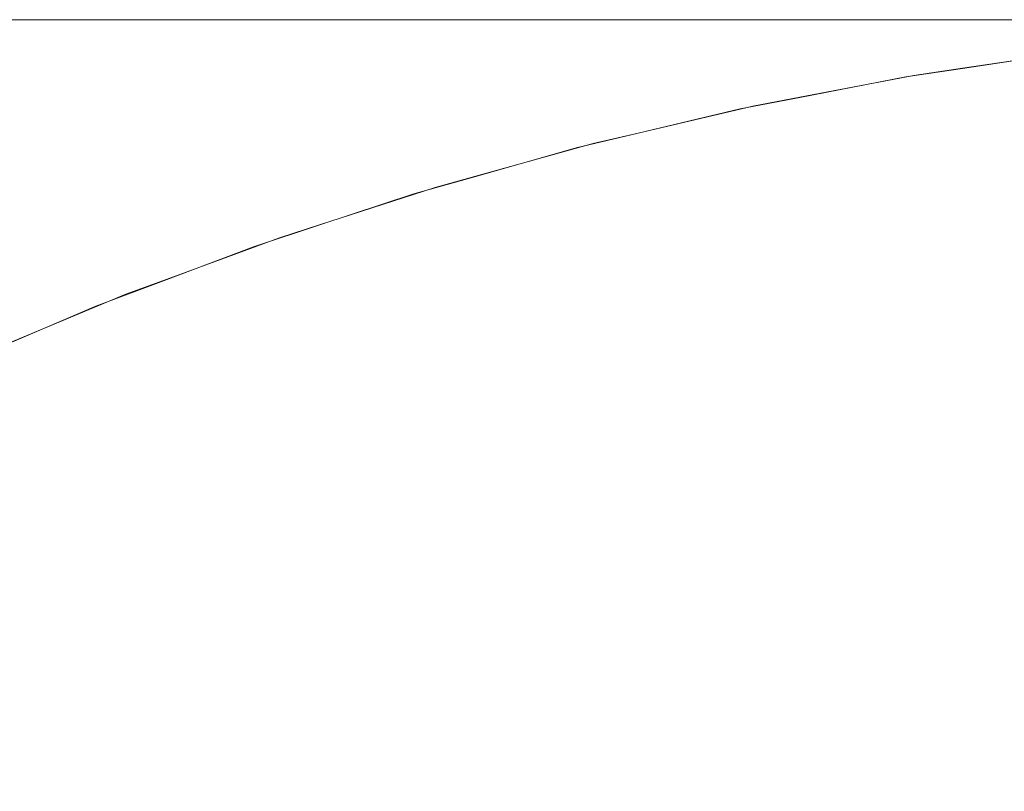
# Model space of a CAD drawing. Header units: centimetres. Extents: x -25.9 to 27.4, y -21.7 to -19.9.
# Tile 155 of 202: x 9.5733 to 9.5981, y -19.8794 to -19.86. Entities that reach past the tile are written whole.
import ezdxf

# ---------------------------------------------------------------- set-up
doc = ezdxf.new("R2010")
doc.units = ezdxf.units.CM
doc.header["$LTSCALE"] = 2.54
doc.layers.add('Lucido design-1', color=7, linetype='Continuous')

# ---------------------------------------------------------------- blocks, each defined once
blk = doc.blocks.new('Gruppo-5-1')
at = {"color": 7, "linetype": 'Continuous', "lineweight": 9}
for points, invisible_edges in [([(27.312519, -19.860047, 876.324458), (27.312519, -19.86, 876.321383), (-25.787481, -19.86, 876.321383), (-25.787481, -19.860047, 876.324458)], 8), ([(9.412519, -19.86, 876.121383), (-25.787481, -19.86, 876.321383), (27.312519, -19.86, 876.321383)], 9), ([(-25.787481, -19.860047, 876.324458), (-25.787481, -19.860114, 876.325744), (27.312519, -19.860114, 876.325744), (27.312519, -19.860047, 876.324458)], 10), ([(27.312519, -19.860261, 876.328604), (27.312519, -19.860114, 876.325744), (-25.787481, -19.860114, 876.325744), (-25.787481, -19.860261, 876.328604)], 10), ([(27.312519, -19.86, 876.321383), (9.421007, -19.86, 876.121203), (9.412519, -19.86, 876.121383)], 9), ([(9.42948, -19.86, 876.120663), (9.421007, -19.86, 876.121203), (27.312519, -19.86, 876.321383)], 10), ([(27.312519, -19.86, 876.321383), (9.437922, -19.86, 876.119764), (9.42948, -19.86, 876.120663)], 9), ([(9.446319, -19.86, 876.118507), (9.437922, -19.86, 876.119764), (27.312519, -19.86, 876.321383)], 10), ([(9.454655, -19.86, 876.116895), (9.446319, -19.86, 876.118507), (27.312519, -19.86, 876.321383)], 10), ([(27.312519, -19.86, 876.321383), (9.462914, -19.86, 876.11493), (9.454655, -19.86, 876.116895)], 9), ([(9.471083, -19.86, 876.112617), (9.462914, -19.86, 876.11493), (27.312519, -19.86, 876.321383)], 10), ([(27.312519, -19.86, 876.321383), (9.479147, -19.86, 876.109959), (9.471083, -19.86, 876.112617)], 9), ([(9.48709, -19.86, 876.106961), (9.479147, -19.86, 876.109959), (27.312519, -19.86, 876.321383)], 10), ([(27.312519, -19.86, 876.321383), (9.494899, -19.86, 876.103629), (9.48709, -19.86, 876.106961)], 9), ([(27.312519, -19.86, 876.321383), (9.50256, -19.86, 876.099969), (9.494899, -19.86, 876.103629)], 9), ([(9.510058, -19.86, 876.095986), (9.50256, -19.86, 876.099969), (27.312519, -19.86, 876.321383)], 10), ([(27.312519, -19.86, 876.321383), (9.51738, -19.86, 876.091689), (9.510058, -19.86, 876.095986)], 9), ([(9.524514, -19.86, 876.087085), (9.51738, -19.86, 876.091689), (27.312519, -19.86, 876.321383)], 10), ([(27.312519, -19.86, 876.321383), (9.531445, -19.86, 876.082183), (9.524514, -19.86, 876.087085)], 9), ([(9.538163, -19.86, 876.076991), (9.531445, -19.86, 876.082183), (27.312519, -19.86, 876.321383)], 10), ([(27.312519, -19.86, 876.321383), (9.544654, -19.86, 876.071518), (9.538163, -19.86, 876.076991)], 9), ([(9.550907, -19.86, 876.065775), (9.544654, -19.86, 876.071518), (27.312519, -19.86, 876.321383)], 10), ([(27.312519, -19.86, 876.321383), (9.55691, -19.86, 876.059771), (9.550907, -19.86, 876.065775)], 9), ([(9.562653, -19.86, 876.053518), (9.55691, -19.86, 876.059771), (27.312519, -19.86, 876.321383)], 10), ([(27.312519, -19.86, 876.321383), (9.568126, -19.86, 876.047027), (9.562653, -19.86, 876.053518)], 9), ([(9.569813, -19.860095, 876.037718), (9.574609, -19.860095, 876.030937), (9.571185, -19.860361, 876.028623), (9.56649, -19.860361, 876.03526)], 15), ([(9.573318, -19.86, 876.04031), (9.568126, -19.86, 876.047027), (27.312519, -19.86, 876.321383)], 10), ([(9.573318, -19.86, 876.04031), (9.578221, -19.86, 876.033378), (9.574609, -19.860095, 876.030937), (9.569813, -19.860095, 876.037718)], 14), ([(9.574609, -19.860095, 876.030937), (9.579112, -19.860095, 876.023959), (9.575593, -19.860361, 876.021792), (9.571185, -19.860361, 876.028623)], 15), ([(27.312519, -19.86, 876.321383), (9.578221, -19.86, 876.033378), (9.573318, -19.86, 876.04031)], 9), ([(9.578221, -19.86, 876.033378), (9.582825, -19.86, 876.026245), (9.579112, -19.860095, 876.023959), (9.574609, -19.860095, 876.030937)], 14), ([(9.579112, -19.860095, 876.023959), (9.583315, -19.860095, 876.016796), (9.579708, -19.860361, 876.014781), (9.575593, -19.860361, 876.021792)], 15), ([(9.582825, -19.86, 876.026245), (9.578221, -19.86, 876.033378), (27.312519, -19.86, 876.321383)], 10), ([(9.582825, -19.86, 876.026245), (9.587122, -19.86, 876.018922), (9.583315, -19.860095, 876.016796), (9.579112, -19.860095, 876.023959)], 14), ([(9.583315, -19.860095, 876.016796), (9.587211, -19.860095, 876.009461), (9.583521, -19.860361, 876.007601), (9.579708, -19.860361, 876.014781)], 15), ([(27.312519, -19.86, 876.321383), (9.587122, -19.86, 876.018922), (9.582825, -19.86, 876.026245)], 9), ([(9.587122, -19.86, 876.018922), (9.591104, -19.86, 876.011424), (9.587211, -19.860095, 876.009461), (9.583315, -19.860095, 876.016796)], 14), ([(9.587211, -19.860095, 876.009461), (9.590792, -19.860095, 876.001968), (9.587026, -19.860361, 876.000266), (9.583521, -19.860361, 876.007601)], 15), ([(9.590792, -19.860095, 876.001968), (9.594051, -19.860095, 875.994329), (9.590217, -19.860361, 875.992788), (9.587026, -19.860361, 876.000266)], 15), ([(9.591104, -19.86, 876.011424), (9.587122, -19.86, 876.018922), (27.312519, -19.86, 876.321383)], 10), ([(9.591104, -19.86, 876.011424), (9.594765, -19.86, 876.003764), (9.590792, -19.860095, 876.001968), (9.587211, -19.860095, 876.009461)], 14), ([(9.594051, -19.860095, 875.994329), (9.596983, -19.860095, 875.986559), (9.593087, -19.860361, 875.985182), (9.590217, -19.860361, 875.992788)], 15), ([(9.594765, -19.86, 876.003764), (9.598097, -19.86, 875.995955), (9.594051, -19.860095, 875.994329), (9.590792, -19.860095, 876.001968)], 14), ([(9.594765, -19.86, 876.003764), (9.591104, -19.86, 876.011424), (27.312519, -19.86, 876.321383)], 10), ([(9.596983, -19.860095, 875.986559), (9.599583, -19.860095, 875.978671), (9.595632, -19.860361, 875.977461), (9.593087, -19.860361, 875.985182)], 15), ([(9.598097, -19.86, 875.995955), (9.601094, -19.86, 875.988011), (9.596983, -19.860095, 875.986559), (9.594051, -19.860095, 875.994329)], 14), ([(27.312519, -19.86, 876.321383), (9.598097, -19.86, 875.995955), (9.594765, -19.86, 876.003764)], 9), ([(9.599583, -19.860095, 875.978671), (9.601846, -19.860095, 875.97068), (9.597847, -19.860361, 875.969639), (9.595632, -19.860361, 875.977461)], 15), ([(9.601094, -19.86, 875.988011), (9.603752, -19.86, 875.979948), (9.599583, -19.860095, 875.978671), (9.596983, -19.860095, 875.986559)], 14), ([(9.601846, -19.860095, 875.97068), (9.603768, -19.860095, 875.962601), (9.599728, -19.860361, 875.96173), (9.597847, -19.860361, 875.969639)], 15), ([(-25.787481, -19.860261, 876.328604), (-25.787481, -19.8604, 876.330097), (27.312519, -19.8604, 876.330097), (27.312519, -19.860261, 876.328604)], 10), ([(9.571185, -19.860361, 876.028623), (9.575593, -19.860361, 876.021792), (9.57209, -19.860798, 876.019635), (9.567776, -19.860798, 876.026319)], 15), ([(9.575593, -19.860361, 876.021792), (9.579708, -19.860361, 876.014781), (9.576116, -19.860798, 876.012774), (9.57209, -19.860798, 876.019635)], 15), ([(9.579708, -19.860361, 876.014781), (9.583521, -19.860361, 876.007601), (9.579847, -19.860798, 876.005749), (9.576116, -19.860798, 876.012774)], 15), ([(9.583521, -19.860361, 876.007601), (9.587026, -19.860361, 876.000266), (9.583277, -19.860798, 875.998571), (9.579847, -19.860798, 876.005749)], 15), ([(9.587026, -19.860361, 876.000266), (9.590217, -19.860361, 875.992788), (9.586399, -19.860798, 875.991254), (9.583277, -19.860798, 875.998571)], 15), ([(9.590217, -19.860361, 875.992788), (9.593087, -19.860361, 875.985182), (9.589208, -19.860798, 875.983812), (9.586399, -19.860798, 875.991254)], 15), ([(9.593087, -19.860361, 875.985182), (9.595632, -19.860361, 875.977461), (9.591698, -19.860798, 875.976256), (9.589208, -19.860798, 875.983812)], 15), ([(9.595632, -19.860361, 875.977461), (9.597847, -19.860361, 875.969639), (9.593865, -19.860798, 875.968602), (9.591698, -19.860798, 875.976256)], 15), ([(9.597847, -19.860361, 875.969639), (9.599728, -19.860361, 875.96173), (9.595706, -19.860798, 875.960863), (9.593865, -19.860798, 875.968602)], 15), ([(9.599728, -19.860361, 875.96173), (9.601272, -19.860361, 875.953748), (9.597217, -19.860798, 875.953053), (9.595706, -19.860798, 875.960863)], 15), ([(9.601272, -19.860361, 875.953748), (9.602475, -19.860361, 875.945708), (9.598394, -19.860798, 875.945186), (9.597217, -19.860798, 875.953053)], 15), ([(27.312519, -19.860647, 876.33274), (27.312519, -19.8604, 876.330097), (-25.787481, -19.8604, 876.330097), (-25.787481, -19.860647, 876.33274)], 10), ([(-25.787481, -19.860647, 876.33274), (-25.787481, -19.860876, 876.334433), (27.312519, -19.860876, 876.334433), (27.312519, -19.860647, 876.33274)], 10), ([(9.57209, -19.860798, 876.019635), (9.576116, -19.860798, 876.012774), (9.572546, -19.861404, 876.01078), (9.568608, -19.861404, 876.017491)], 15), ([(9.576116, -19.860798, 876.012774), (9.579847, -19.860798, 876.005749), (9.576196, -19.861404, 876.003908), (9.572546, -19.861404, 876.01078)], 15), ([(9.579847, -19.860798, 876.005749), (9.583277, -19.860798, 875.998571), (9.579551, -19.861404, 875.996887), (9.576196, -19.861404, 876.003908)], 15), ([(9.583277, -19.860798, 875.998571), (9.586399, -19.860798, 875.991254), (9.582605, -19.861404, 875.98973), (9.579551, -19.861404, 875.996887)], 15), ([(9.586399, -19.860798, 875.991254), (9.589208, -19.860798, 875.983812), (9.585352, -19.861404, 875.982449), (9.582605, -19.861404, 875.98973)], 15), ([(9.589208, -19.860798, 875.983812), (9.591698, -19.860798, 875.976256), (9.587788, -19.861404, 875.975059), (9.585352, -19.861404, 875.982449)], 15), ([(9.591698, -19.860798, 875.976256), (9.593865, -19.860798, 875.968602), (9.589908, -19.861404, 875.967572), (9.587788, -19.861404, 875.975059)], 15), ([(9.593865, -19.860798, 875.968602), (9.595706, -19.860798, 875.960863), (9.591709, -19.861404, 875.960002), (9.589908, -19.861404, 875.967572)], 15), ([(9.595706, -19.860798, 875.960863), (9.597217, -19.860798, 875.953053), (9.593186, -19.861404, 875.952362), (9.591709, -19.861404, 875.960002)], 15), ([(9.597217, -19.860798, 875.953053), (9.598394, -19.860798, 875.945186), (9.594338, -19.861404, 875.944666), (9.593186, -19.861404, 875.952362)], 15), ([(9.598394, -19.860798, 875.945186), (9.599237, -19.860798, 875.937276), (9.595162, -19.861404, 875.936929), (9.594338, -19.861404, 875.944666)], 15), ([(9.599237, -19.860798, 875.937276), (9.599743, -19.860798, 875.929337), (9.595658, -19.861404, 875.929163), (9.595162, -19.861404, 875.936929)], 15), ([(9.597044, -19.861225, 875.721383), (9.599817, -19.86081, 875.721383), (9.599829, -19.860904, 875.717024), (9.595635, -19.861532, 875.717024)], 14), ([(9.595658, -19.861404, 875.929163), (9.599743, -19.860798, 875.929337), (9.599912, -19.860798, 875.921383), (9.597044, -19.861223, 875.921383)], 11), ([(9.599817, -19.86081, 875.721383), (9.597044, -19.861225, 875.721383), (9.597044, -19.861223, 875.921383), (9.599912, -19.860798, 875.921383)], 10), ([(27.312519, -19.861205, 876.336861), (27.312519, -19.860876, 876.334433), (-25.787481, -19.860876, 876.334433), (-25.787481, -19.861205, 876.336861)], 10), ([(9.595635, -19.861532, 875.717024), (9.599829, -19.860904, 875.717024), (9.599863, -19.861168, 875.712891), (9.59568, -19.861794, 875.712891)], 15), ([(-25.787481, -19.861205, 876.336861), (-25.787481, -19.86154, 876.338745), (27.312519, -19.86154, 876.338745), (27.312519, -19.861205, 876.336861)], 10), ([(9.595823, -19.861404, 875.921383), (9.597044, -19.861223, 875.921383), (9.597044, -19.861225, 875.721383), (9.595619, -19.861438, 875.721383)], 10), ([(9.595635, -19.861532, 875.717024), (9.595619, -19.861438, 875.721383), (9.597044, -19.861225, 875.721383)], 9), ([(9.597044, -19.861223, 875.921383), (9.595823, -19.861404, 875.921383), (9.595658, -19.861404, 875.929163)], 10), ([(9.59568, -19.861794, 875.712891), (9.599863, -19.861168, 875.712891), (9.599918, -19.861601, 875.708777), (9.595754, -19.862225, 875.708777)], 15), ([(27.312519, -19.861935, 876.340958), (27.312519, -19.86154, 876.338745), (-25.787481, -19.86154, 876.338745), (-25.787481, -19.861935, 876.340958)], 10), ([(9.572546, -19.861404, 876.01078), (9.576196, -19.861404, 876.003908), (9.572573, -19.862177, 876.002081), (9.569004, -19.862177, 876.008801)], 15), ([(9.576196, -19.861404, 876.003908), (9.579551, -19.861404, 875.996887), (9.575854, -19.862177, 875.995215), (9.572573, -19.862177, 876.002081)], 15), ([(9.579551, -19.861404, 875.996887), (9.582605, -19.861404, 875.98973), (9.57884, -19.862177, 875.988217), (9.575854, -19.862177, 875.995215)], 15), ([(9.582605, -19.861404, 875.98973), (9.585352, -19.861404, 875.982449), (9.581527, -19.862177, 875.981098), (9.57884, -19.862177, 875.988217)], 15), ([(9.585352, -19.861404, 875.982449), (9.587788, -19.861404, 875.975059), (9.583909, -19.862177, 875.973871), (9.581527, -19.862177, 875.981098)], 15), ([(9.587788, -19.861404, 875.975059), (9.589908, -19.861404, 875.967572), (9.585982, -19.862177, 875.96655), (9.583909, -19.862177, 875.973871)], 15), ([(9.589908, -19.861404, 875.967572), (9.591709, -19.861404, 875.960002), (9.587742, -19.862177, 875.959147), (9.585982, -19.862177, 875.96655)], 15), ([(9.591709, -19.861404, 875.960002), (9.593186, -19.861404, 875.952362), (9.589187, -19.862177, 875.951676), (9.587742, -19.862177, 875.959147)], 15), ([(9.593186, -19.861404, 875.952362), (9.594338, -19.861404, 875.944666), (9.590314, -19.862177, 875.944151), (9.589187, -19.862177, 875.951676)], 15), ([(9.594338, -19.861404, 875.944666), (9.595162, -19.861404, 875.936929), (9.59112, -19.862177, 875.936585), (9.590314, -19.862177, 875.944151)], 15), ([(9.595162, -19.861404, 875.936929), (9.595658, -19.861404, 875.929163), (9.591604, -19.862177, 875.928991), (9.59112, -19.862177, 875.936585)], 15), ([(9.592948, -19.861955, 875.721383), (9.595619, -19.861438, 875.721383), (9.595635, -19.861532, 875.717024), (9.591471, -19.862337, 875.717024)], 14), ([(9.591471, -19.862337, 875.717024), (9.595635, -19.861532, 875.717024), (9.59568, -19.861794, 875.712891), (9.591527, -19.862598, 875.712891)], 15), ([(9.591604, -19.862177, 875.928991), (9.595658, -19.861404, 875.929163), (9.595823, -19.861404, 875.921383), (9.592947, -19.861952, 875.921383)], 11), ([(9.595619, -19.861438, 875.721383), (9.592948, -19.861955, 875.721383), (9.592947, -19.861952, 875.921383), (9.595823, -19.861404, 875.921383)], 10), ([(9.595754, -19.862225, 875.708777), (9.599918, -19.861601, 875.708777), (9.599995, -19.862202, 875.704687), (9.595856, -19.862822, 875.704687)], 15), ([(9.591527, -19.862598, 875.712891), (9.59568, -19.861794, 875.712891), (9.595754, -19.862225, 875.708777), (9.591619, -19.863024, 875.708777)], 15), ([(-25.787481, -19.861935, 876.340958), (-25.787481, -19.862392, 876.343023), (27.312519, -19.862392, 876.343023), (27.312519, -19.861935, 876.340958)], 10), ([(9.591766, -19.862177, 875.921383), (9.592947, -19.861952, 875.921383), (9.592948, -19.861955, 875.721383), (9.591451, -19.862244, 875.721383)], 10), ([(9.591471, -19.862337, 875.717024), (9.591451, -19.862244, 875.721383), (9.592948, -19.861955, 875.721383)], 9), ([(9.592947, -19.861952, 875.921383), (9.591766, -19.862177, 875.921383), (9.591604, -19.862177, 875.928991)], 10), ([(9.572573, -19.862177, 876.002081), (9.575854, -19.862177, 875.995215), (9.572192, -19.863117, 875.99356), (9.568985, -19.863117, 876.000272)], 15), ([(9.575854, -19.862177, 875.995215), (9.57884, -19.862177, 875.988217), (9.575111, -19.863117, 875.986718), (9.572192, -19.863117, 875.99356)], 15), ([(9.57884, -19.862177, 875.988217), (9.581527, -19.862177, 875.981098), (9.577738, -19.863117, 875.979759), (9.575111, -19.863117, 875.986718)], 15), ([(9.581527, -19.862177, 875.981098), (9.583909, -19.862177, 875.973871), (9.580066, -19.863117, 875.972694), (9.577738, -19.863117, 875.979759)], 15), ([(9.583909, -19.862177, 875.973871), (9.585982, -19.862177, 875.96655), (9.582093, -19.863117, 875.965537), (9.580066, -19.863117, 875.972694)], 15), ([(9.585982, -19.862177, 875.96655), (9.587742, -19.862177, 875.959147), (9.583814, -19.863117, 875.9583), (9.582093, -19.863117, 875.965537)], 15), ([(9.587742, -19.862177, 875.959147), (9.589187, -19.862177, 875.951676), (9.585227, -19.863117, 875.950997), (9.583814, -19.863117, 875.9583)], 15), ([(9.589187, -19.862177, 875.951676), (9.590314, -19.862177, 875.944151), (9.586328, -19.863117, 875.943641), (9.585227, -19.863117, 875.950997)], 15), ([(9.590314, -19.862177, 875.944151), (9.59112, -19.862177, 875.936585), (9.587116, -19.863117, 875.936244), (9.586328, -19.863117, 875.943641)], 15), ([(9.59112, -19.862177, 875.936585), (9.591604, -19.862177, 875.928991), (9.587589, -19.863117, 875.92882), (9.587116, -19.863117, 875.936244)], 15), ([(9.588882, -19.862856, 875.721383), (9.591451, -19.862244, 875.721383), (9.591471, -19.862337, 875.717024), (9.587345, -19.863319, 875.717024)], 14), ([(9.587345, -19.863319, 875.717024), (9.591471, -19.862337, 875.717024), (9.591527, -19.862598, 875.712891), (9.587412, -19.863576, 875.712891)], 15), ([(9.587589, -19.863117, 875.92882), (9.591604, -19.862177, 875.928991), (9.591766, -19.862177, 875.921383), (9.588881, -19.862852, 875.921383)], 11), ([(9.591451, -19.862244, 875.721383), (9.588882, -19.862856, 875.721383), (9.588881, -19.862852, 875.921383), (9.591766, -19.862177, 875.921383)], 10), ([(9.591619, -19.863024, 875.708777), (9.595754, -19.862225, 875.708777), (9.595856, -19.862822, 875.704687), (9.591747, -19.863617, 875.704687)], 15), ([(9.595856, -19.862822, 875.704687), (9.599995, -19.862202, 875.704687), (9.600094, -19.86297, 875.70063), (9.595987, -19.863584, 875.70063)], 15), ([(27.312519, -19.862835, 876.345025), (27.312519, -19.862392, 876.343023), (-25.787481, -19.862392, 876.343023), (-25.787481, -19.862835, 876.345025)], 10), ([(-25.787481, -19.862835, 876.345025), (-25.787481, -19.863428, 876.34726), (27.312519, -19.863428, 876.34726), (27.312519, -19.862835, 876.345025)], 10), ([(9.587412, -19.863576, 875.712891), (9.591527, -19.862598, 875.712891), (9.591619, -19.863024, 875.708777), (9.587522, -19.863999, 875.708777)], 15), ([(9.591747, -19.863617, 875.704687), (9.595856, -19.862822, 875.704687), (9.595987, -19.863584, 875.70063), (9.59191, -19.864373, 875.70063)], 15), ([(9.587747, -19.863117, 875.921383), (9.588881, -19.862852, 875.921383), (9.588882, -19.862856, 875.721383), (9.587321, -19.863227, 875.721383)], 10), ([(9.587345, -19.863319, 875.717024), (9.587321, -19.863227, 875.721383), (9.588882, -19.862856, 875.721383)], 9), ([(9.587522, -19.863999, 875.708777), (9.591619, -19.863024, 875.708777), (9.591747, -19.863617, 875.704687), (9.587675, -19.864585, 875.704687)], 15), ([(9.588881, -19.862852, 875.921383), (9.587747, -19.863117, 875.921383), (9.587589, -19.863117, 875.92882)], 10), ([(9.595987, -19.863584, 875.70063), (9.600094, -19.86297, 875.70063), (9.600213, -19.863901, 875.696612), (9.596145, -19.86451, 875.696612)], 15), ([(9.572192, -19.863117, 875.99356), (9.575111, -19.863117, 875.986718), (9.571425, -19.86422, 875.985237), (9.568572, -19.86422, 875.991924)], 15), ([(9.575111, -19.863117, 875.986718), (9.577738, -19.863117, 875.979759), (9.573992, -19.86422, 875.978435), (9.571425, -19.86422, 875.985237)], 15), ([(9.577738, -19.863117, 875.979759), (9.580066, -19.863117, 875.972694), (9.576268, -19.86422, 875.971531), (9.573992, -19.86422, 875.978435)], 15), ([(9.580066, -19.863117, 875.972694), (9.582093, -19.863117, 875.965537), (9.578248, -19.86422, 875.964536), (9.576268, -19.86422, 875.971531)], 15), ([(9.582093, -19.863117, 875.965537), (9.583814, -19.863117, 875.9583), (9.57993, -19.86422, 875.957463), (9.578248, -19.86422, 875.964536)], 15), ([(9.583814, -19.863117, 875.9583), (9.585227, -19.863117, 875.950997), (9.581311, -19.86422, 875.950326), (9.57993, -19.86422, 875.957463)], 15), ([(9.585227, -19.863117, 875.950997), (9.586328, -19.863117, 875.943641), (9.582387, -19.86422, 875.943136), (9.581311, -19.86422, 875.950326)], 15), ([(9.586328, -19.863117, 875.943641), (9.587116, -19.863117, 875.936244), (9.583157, -19.86422, 875.935907), (9.582387, -19.86422, 875.943136)], 15), ([(9.587116, -19.863117, 875.936244), (9.587589, -19.863117, 875.92882), (9.58362, -19.86422, 875.928652), (9.583157, -19.86422, 875.935907)], 15), ([(9.584853, -19.863926, 875.721383), (9.587321, -19.863227, 875.721383), (9.587345, -19.863319, 875.717024), (9.583264, -19.864474, 875.717024)], 14), ([(9.583264, -19.864474, 875.717024), (9.587345, -19.863319, 875.717024), (9.587412, -19.863576, 875.712891), (9.583342, -19.864729, 875.712891)], 15), ([(9.58362, -19.86422, 875.928652), (9.587589, -19.863117, 875.92882), (9.587747, -19.863117, 875.921383), (9.584852, -19.863921, 875.921383)], 11), ([(9.587321, -19.863227, 875.721383), (9.584853, -19.863926, 875.721383), (9.584852, -19.863921, 875.921383), (9.587747, -19.863117, 875.921383)], 10), ([(27.312519, -19.863905, 876.349055), (27.312519, -19.863428, 876.34726), (-25.787481, -19.863428, 876.34726), (-25.787481, -19.863905, 876.349055)], 10), ([(9.583342, -19.864729, 875.712891), (9.587412, -19.863576, 875.712891), (9.587522, -19.863999, 875.708777), (9.58347, -19.865146, 875.708777)], 15), ([(9.59191, -19.864373, 875.70063), (9.595987, -19.863584, 875.70063), (9.596145, -19.86451, 875.696612), (9.592108, -19.865291, 875.696612)], 15), ([(9.587675, -19.864585, 875.704687), (9.591747, -19.863617, 875.704687), (9.59191, -19.864373, 875.70063), (9.58787, -19.865334, 875.70063)], 15), ([(-25.787481, -19.863905, 876.349055), (-25.787481, -19.864648, 876.351448), (27.312519, -19.864648, 876.351448), (27.312519, -19.863905, 876.349055)], 10), ([(9.583774, -19.86422, 875.921383), (9.584852, -19.863921, 875.921383), (9.584853, -19.863926, 875.721383), (9.583237, -19.864383, 875.721383)], 10), ([(9.583264, -19.864474, 875.717024), (9.583237, -19.864383, 875.721383), (9.584853, -19.863926, 875.721383)], 9), ([(9.58347, -19.865146, 875.708777), (9.587522, -19.863999, 875.708777), (9.587675, -19.864585, 875.704687), (9.583648, -19.865725, 875.704687)], 15), ([(9.584852, -19.863921, 875.921383), (9.583774, -19.86422, 875.921383), (9.58362, -19.86422, 875.928652)], 10), ([(9.596145, -19.86451, 875.696612), (9.600213, -19.863901, 875.696612), (9.600353, -19.864996, 875.692639), (9.596332, -19.865598, 875.692639)], 15), ([(9.571425, -19.86422, 875.985237), (9.573992, -19.86422, 875.978435), (9.570295, -19.865486, 875.977129), (9.567787, -19.865486, 875.983775)], 15), ([(9.573992, -19.86422, 875.978435), (9.576268, -19.86422, 875.971531), (9.572519, -19.865486, 875.970383), (9.570295, -19.865486, 875.977129)], 15), ([(9.576268, -19.86422, 875.971531), (9.578248, -19.86422, 875.964536), (9.574454, -19.865486, 875.963548), (9.572519, -19.865486, 875.970383)], 15), ([(9.578248, -19.86422, 875.964536), (9.57993, -19.86422, 875.957463), (9.576098, -19.865486, 875.956637), (9.574454, -19.865486, 875.963548)], 15), ([(9.57993, -19.86422, 875.957463), (9.581311, -19.86422, 875.950326), (9.577447, -19.865486, 875.949663), (9.576098, -19.865486, 875.956637)], 15), ([(9.581311, -19.86422, 875.950326), (9.582387, -19.86422, 875.943136), (9.578498, -19.865486, 875.942638), (9.577447, -19.865486, 875.949663)], 15), ([(9.582387, -19.86422, 875.943136), (9.583157, -19.86422, 875.935907), (9.579251, -19.865486, 875.935574), (9.578498, -19.865486, 875.942638)], 15), ([(9.583157, -19.86422, 875.935907), (9.58362, -19.86422, 875.928652), (9.579703, -19.865486, 875.928485), (9.579251, -19.865486, 875.935574)], 15), ([(9.579703, -19.865486, 875.928485), (9.58362, -19.86422, 875.928652), (9.583774, -19.86422, 875.921383), (9.580867, -19.865158, 875.921383)], 11), ([(9.583237, -19.864383, 875.721383), (9.580869, -19.865164, 875.721383), (9.580867, -19.865158, 875.921383), (9.583774, -19.86422, 875.921383)], 10), ([(9.580869, -19.865164, 875.721383), (9.583237, -19.864383, 875.721383), (9.583264, -19.864474, 875.717024), (9.579237, -19.865802, 875.717024)], 14), ([(9.579237, -19.865802, 875.717024), (9.583264, -19.864474, 875.717024), (9.583342, -19.864729, 875.712891), (9.579325, -19.866053, 875.712891)], 15), ([(9.58787, -19.865334, 875.70063), (9.59191, -19.864373, 875.70063), (9.592108, -19.865291, 875.696612), (9.588106, -19.866243, 875.696612)], 15), ([(9.592108, -19.865291, 875.696612), (9.596145, -19.86451, 875.696612), (9.596332, -19.865598, 875.692639), (9.59234, -19.86637, 875.692639)], 15), ([(27.312519, -19.865143, 876.35304), (27.312519, -19.864648, 876.351448), (-25.787481, -19.864648, 876.351448), (-25.787481, -19.865143, 876.35304)], 10), ([(9.579325, -19.866053, 875.712891), (9.583342, -19.864729, 875.712891), (9.58347, -19.865146, 875.708777), (9.579471, -19.866465, 875.708777)], 15), ([(9.583648, -19.865725, 875.704687), (9.587675, -19.864585, 875.704687), (9.58787, -19.865334, 875.70063), (9.583874, -19.866465, 875.70063)], 15), ([(9.596332, -19.865598, 875.692639), (9.600353, -19.864996, 875.692639), (9.600514, -19.866251, 875.688718), (9.596546, -19.866845, 875.688718)], 15), ([(-25.787481, -19.865143, 876.35304), (-25.787481, -19.86605, 876.355579), (27.312519, -19.86605, 876.355579), (27.312519, -19.865143, 876.35304)], 10), ([(9.579854, -19.865486, 875.921383), (9.580867, -19.865158, 875.921383), (9.580869, -19.865164, 875.721383), (9.579205, -19.865712, 875.721383)], 10), ([(9.579237, -19.865802, 875.717024), (9.579205, -19.865712, 875.721383), (9.580869, -19.865164, 875.721383)], 9), ([(9.579471, -19.866465, 875.708777), (9.58347, -19.865146, 875.708777), (9.583648, -19.865725, 875.704687), (9.579672, -19.867036, 875.704687)], 15), ([(9.580867, -19.865158, 875.921383), (9.579854, -19.865486, 875.921383), (9.579703, -19.865486, 875.928485)], 10), ([(9.588106, -19.866243, 875.696612), (9.592108, -19.865291, 875.696612), (9.59234, -19.86637, 875.692639), (9.588384, -19.867311, 875.692639)], 15), ([(9.572519, -19.865486, 875.970383), (9.574454, -19.865486, 875.963548), (9.570717, -19.86691, 875.962575), (9.568826, -19.86691, 875.969252)], 15), ([(9.574454, -19.865486, 875.963548), (9.576098, -19.865486, 875.956637), (9.572323, -19.86691, 875.955824), (9.570717, -19.86691, 875.962575)], 15), ([(9.576098, -19.865486, 875.956637), (9.577447, -19.865486, 875.949663), (9.57364, -19.86691, 875.949011), (9.572323, -19.86691, 875.955824)], 15), ([(9.577447, -19.865486, 875.949663), (9.578498, -19.865486, 875.942638), (9.574668, -19.86691, 875.942147), (9.57364, -19.86691, 875.949011)], 15), ([(9.578498, -19.865486, 875.942638), (9.579251, -19.865486, 875.935574), (9.575403, -19.86691, 875.935247), (9.574668, -19.86691, 875.942147)], 15), ([(9.579251, -19.865486, 875.935574), (9.579703, -19.865486, 875.928485), (9.575844, -19.86691, 875.928321), (9.575403, -19.86691, 875.935247)], 15), ([(9.575844, -19.86691, 875.928321), (9.579703, -19.865486, 875.928485), (9.579854, -19.865486, 875.921383), (9.576934, -19.866562, 875.921383)], 11), ([(9.576934, -19.866562, 875.921383), (9.579854, -19.865486, 875.921383), (9.579205, -19.865712, 875.721383)], 10), ([(9.583874, -19.866465, 875.70063), (9.58787, -19.865334, 875.70063), (9.588106, -19.866243, 875.696612), (9.584149, -19.867363, 875.696612)], 15), ([(9.576936, -19.866568, 875.721383), (9.579205, -19.865712, 875.721383), (9.579237, -19.865802, 875.717024), (9.575269, -19.867299, 875.717024)], 14), ([(9.575269, -19.867299, 875.717024), (9.579237, -19.865802, 875.717024), (9.579325, -19.866053, 875.712891), (9.575368, -19.867546, 875.712891)], 15), ([(9.579205, -19.865712, 875.721383), (9.576936, -19.866568, 875.721383), (9.576934, -19.866562, 875.921383)], 10), ([(9.579672, -19.867036, 875.704687), (9.583648, -19.865725, 875.704687), (9.583874, -19.866465, 875.70063), (9.57993, -19.867765, 875.70063)], 15), ([(9.59234, -19.86637, 875.692639), (9.596332, -19.865598, 875.692639), (9.596546, -19.866845, 875.688718), (9.592607, -19.867607, 875.688718)], 15), ([(27.312519, -19.866548, 876.356974), (27.312519, -19.86605, 876.355579), (-25.787481, -19.86605, 876.355579), (-25.787481, -19.866548, 876.356974)], 10), ([(9.575368, -19.867546, 875.712891), (9.579325, -19.866053, 875.712891), (9.579471, -19.866465, 875.708777), (9.575531, -19.867951, 875.708777)], 15), ([(9.584149, -19.867363, 875.696612), (9.588106, -19.866243, 875.696612), (9.588384, -19.867311, 875.692639), (9.584472, -19.868419, 875.692639)], 15), ([(9.596546, -19.866845, 875.688718), (9.600514, -19.866251, 875.688718), (9.600695, -19.867664, 875.684856), (9.596786, -19.868249, 875.684856)], 15), ([(-25.787481, -19.866548, 876.356974), (-25.787481, -19.867629, 876.359645), (27.312519, -19.867629, 876.359645), (27.312519, -19.866548, 876.356974)], 10), ([(9.575531, -19.867951, 875.708777), (9.579471, -19.866465, 875.708777), (9.579672, -19.867036, 875.704687), (9.575757, -19.868514, 875.704687)], 15), ([(9.57993, -19.867765, 875.70063), (9.583874, -19.866465, 875.70063), (9.584149, -19.867363, 875.696612), (9.580243, -19.868651, 875.696612)], 15), ([(9.588384, -19.867311, 875.692639), (9.59234, -19.86637, 875.692639), (9.592607, -19.867607, 875.688718), (9.588703, -19.868535, 875.688718)], 15), ([(9.575992, -19.86691, 875.921383), (9.576934, -19.866562, 875.921383), (9.576936, -19.866568, 875.721383), (9.575233, -19.867211, 875.721383)], 10), ([(9.575269, -19.867299, 875.717024), (9.575233, -19.867211, 875.721383), (9.576936, -19.866568, 875.721383)], 9), ([(9.576934, -19.866562, 875.921383), (9.575992, -19.86691, 875.921383), (9.575844, -19.86691, 875.928321)], 10), ([(9.572323, -19.86691, 875.955824), (9.57364, -19.86691, 875.949011), (9.569898, -19.86849, 875.948369), (9.568611, -19.86849, 875.955024)], 15), ([(9.57364, -19.86691, 875.949011), (9.574668, -19.86691, 875.942147), (9.570902, -19.86849, 875.941665), (9.569898, -19.86849, 875.948369)], 15), ([(9.574668, -19.86691, 875.942147), (9.575403, -19.86691, 875.935247), (9.57162, -19.86849, 875.934925), (9.570902, -19.86849, 875.941665)], 15), ([(9.575403, -19.86691, 875.935247), (9.575844, -19.86691, 875.928321), (9.572051, -19.86849, 875.92816), (9.57162, -19.86849, 875.934925)], 15), ([(9.572051, -19.86849, 875.92816), (9.575844, -19.86691, 875.928321), (9.575992, -19.86691, 875.921383), (9.57306, -19.868131, 875.921383)], 11), ([(9.57306, -19.868131, 875.921383), (9.575992, -19.86691, 875.921383), (9.575233, -19.867211, 875.721383)], 10), ([(9.575757, -19.868514, 875.704687), (9.579672, -19.867036, 875.704687), (9.57993, -19.867765, 875.70063), (9.576045, -19.869231, 875.70063)], 15), ([(9.592607, -19.867607, 875.688718), (9.596546, -19.866845, 875.688718), (9.596786, -19.868249, 875.684856), (9.592907, -19.868999, 875.684856)], 15), ([(9.573063, -19.868137, 875.721383), (9.575233, -19.867211, 875.721383), (9.575269, -19.867299, 875.717024), (9.571368, -19.868964, 875.717024)], 14), ([(9.571368, -19.868964, 875.717024), (9.575269, -19.867299, 875.717024), (9.575368, -19.867546, 875.712891), (9.571477, -19.869206, 875.712891)], 15), ([(9.575233, -19.867211, 875.721383), (9.573063, -19.868137, 875.721383), (9.57306, -19.868131, 875.921383)], 10), ([(9.571477, -19.869206, 875.712891), (9.575368, -19.867546, 875.712891), (9.575531, -19.867951, 875.708777), (9.571657, -19.869604, 875.708777)], 15), ([(9.580243, -19.868651, 875.696612), (9.584149, -19.867363, 875.696612), (9.584472, -19.868419, 875.692639), (9.580611, -19.869691, 875.692639)], 15), ([(9.584472, -19.868419, 875.692639), (9.588384, -19.867311, 875.692639), (9.588703, -19.868535, 875.688718), (9.584843, -19.869628, 875.688718)], 15), ([(27.312519, -19.868117, 876.360848), (27.312519, -19.867629, 876.359645), (-25.787481, -19.867629, 876.359645), (-25.787481, -19.868117, 876.360848)], 10), ([(9.576045, -19.869231, 875.70063), (9.57993, -19.867765, 875.70063), (9.580243, -19.868651, 875.696612), (9.576395, -19.870103, 875.696612)], 15), ([(9.588703, -19.868535, 875.688718), (9.592607, -19.867607, 875.688718), (9.592907, -19.868999, 875.684856), (9.589062, -19.869914, 875.684856)], 15), ([(9.596786, -19.868249, 875.684856), (9.600695, -19.867664, 875.684856), (9.600895, -19.869232, 875.68106), (9.597054, -19.869807, 875.68106)], 15), ([(9.571657, -19.869604, 875.708777), (9.575531, -19.867951, 875.708777), (9.575757, -19.868514, 875.704687), (9.571907, -19.870156, 875.704687)], 15), ([(-25.787481, -19.868117, 876.360848), (-25.787481, -19.869385, 876.363638), (27.312519, -19.869385, 876.363638), (27.312519, -19.868117, 876.360848)], 10), ([(9.592907, -19.868999, 875.684856), (9.596786, -19.868249, 875.684856), (9.597054, -19.869807, 875.68106), (9.59324, -19.870544, 875.68106)], 15), ([(9.571907, -19.870156, 875.704687), (9.575757, -19.868514, 875.704687), (9.576045, -19.869231, 875.70063), (9.572225, -19.870861, 875.70063)], 15), ([(9.580611, -19.869691, 875.692639), (9.584472, -19.868419, 875.692639), (9.584843, -19.869628, 875.688718), (9.581032, -19.870884, 875.688718)], 15), ([(9.584843, -19.869628, 875.688718), (9.588703, -19.868535, 875.688718), (9.589062, -19.869914, 875.684856), (9.58526, -19.87099, 875.684856)], 15), ([(9.576395, -19.870103, 875.696612), (9.580243, -19.868651, 875.696612), (9.580611, -19.869691, 875.692639), (9.576807, -19.871127, 875.692639)], 15), ([(9.589062, -19.869914, 875.684856), (9.592907, -19.868999, 875.684856), (9.59324, -19.870544, 875.68106), (9.58946, -19.871443, 875.68106)], 15), ([(9.572225, -19.870861, 875.70063), (9.576045, -19.869231, 875.70063), (9.576395, -19.870103, 875.696612), (9.572612, -19.871717, 875.696612)], 15), ([(9.597054, -19.869807, 875.68106), (9.600895, -19.869232, 875.68106), (9.601116, -19.870951, 875.677334), (9.597347, -19.871516, 875.677334)], 15), ([(27.312519, -19.869848, 876.364658), (27.312519, -19.869385, 876.363638), (-25.787481, -19.869385, 876.363638), (-25.787481, -19.869848, 876.364658)], 10), ([(9.576807, -19.871127, 875.692639), (9.580611, -19.869691, 875.692639), (9.581032, -19.870884, 875.688718), (9.577278, -19.872301, 875.688718)], 15), ([(9.581032, -19.870884, 875.688718), (9.584843, -19.869628, 875.688718), (9.58526, -19.87099, 875.684856), (9.581507, -19.872227, 875.684856)], 15), ([(-25.787481, -19.869848, 876.364658), (-25.787481, -19.871313, 876.367551), (27.312519, -19.871313, 876.367551), (27.312519, -19.869848, 876.364658)], 10), ([(9.58526, -19.87099, 875.684856), (9.589062, -19.869914, 875.684856), (9.58946, -19.871443, 875.68106), (9.585723, -19.872502, 875.68106)], 15), ([(9.59324, -19.870544, 875.68106), (9.597054, -19.869807, 875.68106), (9.597347, -19.871516, 875.677334), (9.593605, -19.872239, 875.677334)], 15), ([(9.572612, -19.871717, 875.696612), (9.576395, -19.870103, 875.696612), (9.576807, -19.871127, 875.692639), (9.573067, -19.872723, 875.692639)], 15), ([(9.58946, -19.871443, 875.68106), (9.59324, -19.870544, 875.68106), (9.593605, -19.872239, 875.677334), (9.589897, -19.873121, 875.677334)], 15), ([(9.577278, -19.872301, 875.688718), (9.581032, -19.870884, 875.688718), (9.581507, -19.872227, 875.684856), (9.57781, -19.873623, 875.684856)], 15), ([(9.581507, -19.872227, 875.684856), (9.58526, -19.87099, 875.684856), (9.585723, -19.872502, 875.68106), (9.582033, -19.873718, 875.68106)], 15), ([(9.597347, -19.871516, 875.677334), (9.601116, -19.870951, 875.677334), (9.601355, -19.87282, 875.673687), (9.597665, -19.873372, 875.673687)], 15), ([(9.573067, -19.872723, 875.692639), (9.576807, -19.871127, 875.692639), (9.577278, -19.872301, 875.688718), (9.573588, -19.873876, 875.688718)], 15), ([(27.312519, -19.871739, 876.368395), (27.312519, -19.871313, 876.367551), (-25.787481, -19.871313, 876.367551), (-25.787481, -19.871739, 876.368395)], 10), ([(9.585723, -19.872502, 875.68106), (9.58946, -19.871443, 875.68106), (9.589897, -19.873121, 875.677334), (9.58623, -19.874159, 875.677334)], 15), ([(9.593605, -19.872239, 875.677334), (9.597347, -19.871516, 875.677334), (9.597665, -19.873372, 875.673687), (9.594002, -19.874081, 875.673687)], 15), ([(-25.787481, -19.871739, 876.368395), (-25.787481, -19.873409, 876.371377), (27.312519, -19.873409, 876.371377), (27.312519, -19.871739, 876.368395)], 10), ([(9.57781, -19.873623, 875.684856), (9.581507, -19.872227, 875.684856), (9.582033, -19.873718, 875.68106), (9.578399, -19.875089, 875.68106)], 15), ([(9.589897, -19.873121, 875.677334), (9.593605, -19.872239, 875.677334), (9.594002, -19.874081, 875.673687), (9.590372, -19.874944, 875.673687)], 15), ([(9.573588, -19.873876, 875.688718), (9.577278, -19.872301, 875.688718), (9.57781, -19.873623, 875.684856), (9.574175, -19.875174, 875.684856)], 15), ([(9.582033, -19.873718, 875.68106), (9.585723, -19.872502, 875.68106), (9.58623, -19.874159, 875.677334), (9.582611, -19.875352, 875.677334)], 15), ([(9.569398, -19.874476, 875.692639), (9.573067, -19.872723, 875.692639), (9.573588, -19.873876, 875.688718), (9.569968, -19.875606, 875.688718)], 15), ([(9.597665, -19.873372, 875.673687), (9.601355, -19.87282, 875.673687), (9.601613, -19.874833, 875.670122), (9.598008, -19.875373, 875.670122)], 15), ([(9.58623, -19.874159, 875.677334), (9.589897, -19.873121, 875.677334), (9.590372, -19.874944, 875.673687), (9.586782, -19.875961, 875.673687)], 15), ([(27.312519, -19.873788, 876.372053), (27.312519, -19.873409, 876.371377), (-25.787481, -19.873409, 876.371377), (-25.787481, -19.873788, 876.372053)], 10), ([(9.594002, -19.874081, 875.673687), (9.597665, -19.873372, 875.673687), (9.598008, -19.875373, 875.670122), (9.594429, -19.876065, 875.670122)], 15), ([(9.574175, -19.875174, 875.684856), (9.57781, -19.873623, 875.684856), (9.578399, -19.875089, 875.68106), (9.574826, -19.876614, 875.68106)], 15), ([(9.578399, -19.875089, 875.68106), (9.582033, -19.873718, 875.68106), (9.582611, -19.875352, 875.677334), (9.579045, -19.876698, 875.677334)], 15), ([(-25.787481, -19.873788, 876.372053), (-25.787481, -19.87567, 876.375108), (27.312519, -19.87567, 876.375108), (27.312519, -19.873788, 876.372053)], 10), ([(9.569968, -19.875606, 875.688718), (9.573588, -19.873876, 875.688718), (9.574175, -19.875174, 875.684856), (9.570609, -19.876877, 875.684856)], 15), ([(9.582611, -19.875352, 875.677334), (9.58623, -19.874159, 875.677334), (9.586782, -19.875961, 875.673687), (9.583238, -19.877129, 875.673687)], 15), ([(9.590372, -19.874944, 875.673687), (9.594002, -19.874081, 875.673687), (9.594429, -19.876065, 875.670122), (9.590883, -19.876908, 875.670122)], 15), ([(9.586782, -19.875961, 875.673687), (9.590372, -19.874944, 875.673687), (9.590883, -19.876908, 875.670122), (9.587376, -19.877901, 875.670122)], 15), ([(9.598008, -19.875373, 875.670122), (9.601613, -19.874833, 875.670122), (9.601889, -19.876988, 875.666648), (9.598375, -19.877514, 875.666648)], 15), ([(9.570609, -19.876877, 875.684856), (9.574175, -19.875174, 875.684856), (9.574826, -19.876614, 875.68106), (9.571321, -19.878289, 875.68106)], 15), ([(9.574826, -19.876614, 875.68106), (9.578399, -19.875089, 875.68106), (9.579045, -19.876698, 875.677334), (9.57554, -19.878194, 875.677334)], 15), ([(9.579045, -19.876698, 875.677334), (9.582611, -19.875352, 875.677334), (9.583238, -19.877129, 875.673687), (9.579748, -19.878446, 875.673687)], 15), ([(9.594429, -19.876065, 875.670122), (9.598008, -19.875373, 875.670122), (9.598375, -19.877514, 875.666648), (9.594887, -19.878189, 875.666648)], 15), ([(27.312519, -19.875989, 876.375625), (27.312519, -19.87567, 876.375108), (-25.787481, -19.87567, 876.375108), (-25.787481, -19.875989, 876.375625)], 10), ([(9.583238, -19.877129, 875.673687), (9.586782, -19.875961, 875.673687), (9.587376, -19.877901, 875.670122), (9.583915, -19.879043, 875.670122)], 15), ([(-25.787481, -19.875989, 876.375625), (-25.787481, -19.878092, 876.378736), (27.312519, -19.878092, 876.378736), (27.312519, -19.875989, 876.375625)], 10), ([(9.590883, -19.876908, 875.670122), (9.594429, -19.876065, 875.670122), (9.594887, -19.878189, 875.666648), (9.591431, -19.879011, 875.666648)], 15), ([(9.571321, -19.878289, 875.68106), (9.574826, -19.876614, 875.68106), (9.57554, -19.878194, 875.677334), (9.572101, -19.879837, 875.677334)], 15), ([(9.57554, -19.878194, 875.677334), (9.579045, -19.876698, 875.677334), (9.579748, -19.878446, 875.673687), (9.576316, -19.87991, 875.673687)], 15), ([(9.587376, -19.877901, 875.670122), (9.590883, -19.876908, 875.670122), (9.591431, -19.879011, 875.666648), (9.588013, -19.879979, 875.666648)], 15), ([(9.579748, -19.878446, 875.673687), (9.583238, -19.877129, 875.673687), (9.583915, -19.879043, 875.670122), (9.580505, -19.880329, 875.670122)], 15), ([(9.594887, -19.878189, 875.666648), (9.598375, -19.877514, 875.666648), (9.598766, -19.879792, 875.663268), (9.595374, -19.880448, 875.663268)], 15), ([(9.583915, -19.879043, 875.670122), (9.587376, -19.877901, 875.670122), (9.588013, -19.879979, 875.666648), (9.584638, -19.881091, 875.666648)], 15), ([(27.312519, -19.878341, 876.379106), (27.312519, -19.878092, 876.378736), (-25.787481, -19.878092, 876.378736), (-25.787481, -19.878341, 876.379106)], 10), ([(9.572101, -19.879837, 875.677334), (9.57554, -19.878194, 875.677334), (9.576316, -19.87991, 875.673687), (9.572949, -19.881519, 875.673687)], 15), ([(9.591431, -19.879011, 875.666648), (9.594887, -19.878189, 875.666648), (9.595374, -19.880448, 875.663268), (9.592013, -19.881247, 875.663268)], 15), ([(-25.787481, -19.878341, 876.379106), (-25.787481, -19.880669, 876.382256), (27.312519, -19.880669, 876.382256), (27.312519, -19.878341, 876.379106)], 10), ([(9.576316, -19.87991, 875.673687), (9.579748, -19.878446, 875.673687), (9.580505, -19.880329, 875.670122), (9.577152, -19.88176, 875.670122)], 15), ([(9.580505, -19.880329, 875.670122), (9.583915, -19.879043, 875.670122), (9.584638, -19.881091, 875.666648), (9.581315, -19.882345, 875.666648)], 15), ([(9.588013, -19.879979, 875.666648), (9.591431, -19.879011, 875.666648), (9.592013, -19.881247, 875.663268), (9.588689, -19.882188, 875.663268)], 15)]:
    blk.add_3dface(points, dxfattribs=dict(at, invisible_edges=invisible_edges))

msp = doc.modelspace()

# ---------------------------------------------------------------- block references
at = {"layer": 'Lucido design-1', "color": 7}
msp.add_blockref('Gruppo-5-1', (0, 0), dxfattribs=at)

doc.saveas('drawing.dxf')
